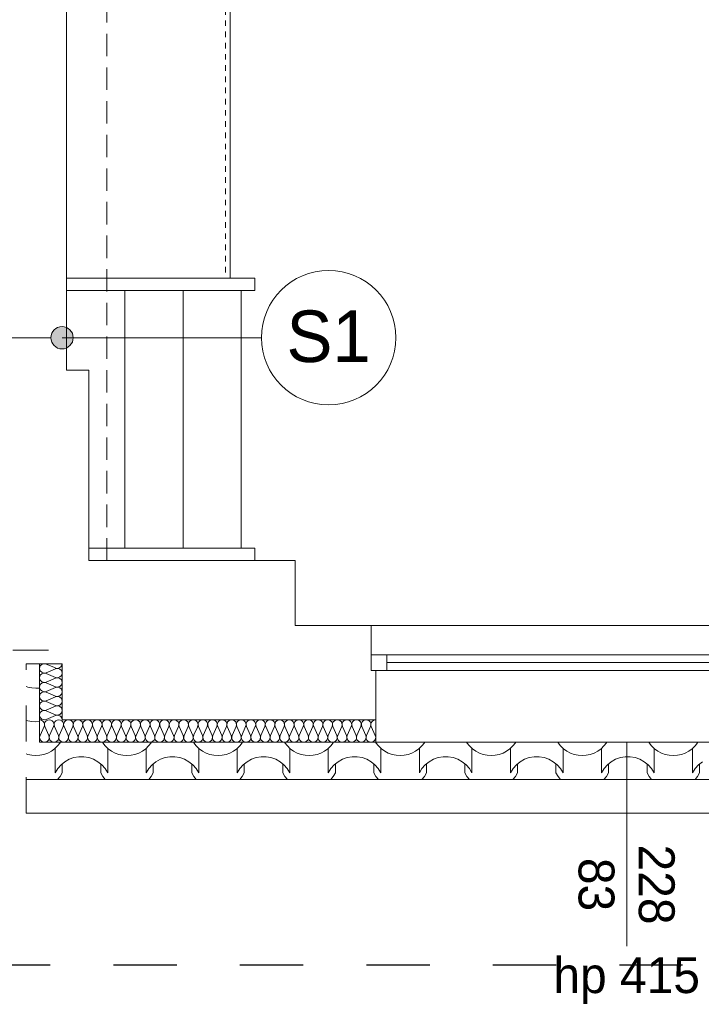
# Model space of a CAD drawing. Extents: x -528673 to -426178, y 23200 to 131944.
# Tile 35 of 87: x -487549 to -484507, y 57295 to 61688. Entities that reach past the tile are written whole.
import ezdxf

# ---------------------------------------------------------------- set-up
doc = ezdxf.new("R2010")
doc.units = 0
doc.header["$MEASUREMENT"] = 0
for name, pattern in [('Dashed', [564.444447, 282.222223, -282.222223]), ('Hidden Line', [50, 25, -25]), ('Krawędzie ukryte', [150, 100, -50]), ('Przerywana', [320, 160, -160])]:
    doc.linetypes.add(name, pattern=pattern)
for name, color, linetype in [('#PODKŁAD', 252, 'Continuous'), ('Arch opisy', 252, 'Continuous'), ('Inwent Izolacje', 252, 'Continuous')]:
    doc.layers.add(name, color=color, linetype=linetype)
for name, color, linetype, lineweight in [('Arch opisy_Nr_Pióra__1', 252, 'Continuous', 25), ('Arch opisy_Nr_Pióra__21', 252, 'Continuous', 9), ('arch wypelnienia_Nr_Pióra__2', 252, 'Continuous', 13), ('INWENT DACH_Nr_Pióra__21', 252, 'Continuous', 9), ('Inwent Izolacje_Nr_Pióra__2', 252, 'Continuous', 13), ('INWENT OPISY_Nr_Pióra__21', 252, 'Continuous', 9), ('INWENT. OKNA_Nr_Pióra__21', 252, 'Continuous', 9), ('INWENT. OKNA_Nr_Pióra__5', 252, 'Continuous', 13), ('INWENT.ŚCIANY_Nr_Pióra__1', 252, 'Continuous', 25), ('INWENT.ŚCIANY_Nr_Pióra__20', 252, 'Continuous', 60), ('INWENT.ŚCIANY_Nr_Pióra__21', 252, 'Continuous', 9), ('INWENT.ŚCIANY_Nr_Pióra__3', 252, 'Continuous', 13), ('Istniejące schody_Nr_Pióra__102', 252, 'Continuous', 9), ('Istniejące stropy_Nr_Pióra__5', 252, 'Continuous', 13)]:
    doc.layers.add(name, color=color, linetype=linetype, lineweight=lineweight)
doc.styles.add('GENERATED_STYLE_5', font='txt')

# ---------------------------------------------------------------- blocks, each defined once
blk = doc.blocks.new('*X30')
at = {"layer": 'arch wypelnienia_Nr_Pióra__2', "linetype": 'Continuous'}
for p, q in [((-487520.2, 58712.8), (-487512.7, 58710)), ((-487512.7, 58710), (-487494.9, 58706.3)), ((-487494.9, 58706.3), (-487476.8, 58705)), ((-487476.8, 58705), (-487460.2, 58706.2)), ((-487520.2, 58562.8), (-487512.7, 58560)), ((-487512.7, 58560), (-487494.9, 58556.3)), ((-487494.9, 58556.3), (-487476.8, 58555)), ((-487476.8, 58555), (-487460.2, 58556.2)), ((-487368.7, 58462), (-487367.2, 58464.5)), ((-487180, 58464.5), (-487178.5, 58462)), ((-486962.3, 58462), (-486960.8, 58464.5)), ((-486773.6, 58464.5), (-486772.1, 58462)), ((-486555.9, 58462), (-486554.4, 58464.5)), ((-486367.2, 58464.5), (-486365.7, 58462)), ((-486149.5, 58462), (-486148, 58464.5)), ((-485960.8, 58464.5), (-485959.3, 58462)), ((-485743.1, 58462), (-485741.6, 58464.5)), ((-485554.4, 58464.5), (-485552.9, 58462)), ((-485336.7, 58462), (-485335.2, 58464.5)), ((-485148, 58464.5), (-485146.5, 58462)), ((-484930.3, 58462), (-484928.8, 58464.5)), ((-484741.6, 58464.5), (-484740.1, 58462)), ((-484523.9, 58462), (-484522.4, 58464.5)), ((-487423.9, 58416.2), (-487407.8, 58424.7)), ((-487407.8, 58424.7), (-487393.1, 58435.3)), ((-487393.1, 58435.3), (-487380, 58447.8)), ((-487390.9, 58437.1), (-487390.9, 58350)), ((-487380, 58447.8), (-487368.7, 58462)), ((-487178.5, 58462), (-487167.2, 58447.8)), ((-487167.2, 58447.8), (-487154.1, 58435.3)), ((-487156.3, 58437.1), (-487156.3, 58350)), ((-487154.1, 58435.3), (-487139.4, 58424.7)), ((-487139.4, 58424.7), (-487123.3, 58416.2)), ((-487017.5, 58416.2), (-487001.4, 58424.7)), ((-487001.4, 58424.7), (-486986.7, 58435.3)), ((-486986.7, 58435.3), (-486973.6, 58447.8)), ((-486984.5, 58437.1), (-486984.5, 58350)), ((-486973.6, 58447.8), (-486962.3, 58462)), ((-486772.1, 58462), (-486760.8, 58447.8)), ((-486760.8, 58447.8), (-486747.7, 58435.3)), ((-486749.9, 58437.1), (-486749.9, 58350)), ((-486747.7, 58435.3), (-486733, 58424.7)), ((-486733, 58424.7), (-486716.9, 58416.2)), ((-486611.1, 58416.2), (-486595, 58424.7)), ((-486595, 58424.7), (-486580.3, 58435.3)), ((-486580.3, 58435.3), (-486567.2, 58447.8)), ((-486578.1, 58437.1), (-486578.1, 58350)), ((-486567.2, 58447.8), (-486555.9, 58462)), ((-486365.7, 58462), (-486354.4, 58447.8)), ((-486354.4, 58447.8), (-486341.3, 58435.3)), ((-486343.5, 58437.1), (-486343.5, 58350)), ((-486341.3, 58435.3), (-486326.6, 58424.7)), ((-486326.6, 58424.7), (-486310.5, 58416.2)), ((-486204.7, 58416.2), (-486188.6, 58424.7)), ((-486188.6, 58424.7), (-486173.9, 58435.3)), ((-486173.9, 58435.3), (-486160.8, 58447.8)), ((-486171.7, 58437.1), (-486171.7, 58350)), ((-486160.8, 58447.8), (-486149.5, 58462)), ((-485959.3, 58462), (-485948, 58447.8)), ((-485948, 58447.8), (-485934.9, 58435.3)), ((-485937.1, 58437.1), (-485937.1, 58350)), ((-485934.9, 58435.3), (-485920.2, 58424.7)), ((-485920.2, 58424.7), (-485904.1, 58416.2)), ((-485798.3, 58416.2), (-485782.2, 58424.7)), ((-485782.2, 58424.7), (-485767.5, 58435.3)), ((-485767.5, 58435.3), (-485754.4, 58447.8)), ((-485765.3, 58437.1), (-485765.3, 58350)), ((-485754.4, 58447.8), (-485743.1, 58462)), ((-485552.9, 58462), (-485541.6, 58447.8)), ((-485541.6, 58447.8), (-485528.5, 58435.3)), ((-485530.7, 58437.1), (-485530.7, 58350)), ((-485528.5, 58435.3), (-485513.8, 58424.7)), ((-485513.8, 58424.7), (-485497.7, 58416.2)), ((-485391.9, 58416.2), (-485375.8, 58424.7)), ((-485375.8, 58424.7), (-485361.1, 58435.3)), ((-485361.1, 58435.3), (-485348, 58447.8)), ((-485358.9, 58437.1), (-485358.9, 58350)), ((-485348, 58447.8), (-485336.7, 58462)), ((-485146.5, 58462), (-485135.2, 58447.8)), ((-485135.2, 58447.8), (-485122.1, 58435.3)), ((-485124.3, 58437.1), (-485124.3, 58350)), ((-485122.1, 58435.3), (-485107.4, 58424.7)), ((-485107.4, 58424.7), (-485091.3, 58416.2)), ((-484985.5, 58416.2), (-484969.4, 58424.7)), ((-484969.4, 58424.7), (-484954.7, 58435.3)), ((-484954.7, 58435.3), (-484941.6, 58447.8)), ((-484952.5, 58437.1), (-484952.5, 58350)), ((-484941.6, 58447.8), (-484930.3, 58462)), ((-484740.1, 58462), (-484728.8, 58447.8)), ((-484728.8, 58447.8), (-484715.7, 58435.3)), ((-484717.9, 58437.1), (-484717.9, 58350)), ((-484715.7, 58435.3), (-484701, 58424.7)), ((-484701, 58424.7), (-484684.9, 58416.2)), ((-484579.1, 58416.2), (-484563, 58424.7)), ((-484563, 58424.7), (-484548.3, 58435.3)), ((-484548.3, 58435.3), (-484535.2, 58447.8)), ((-484546.1, 58437.1), (-484546.1, 58350)), ((-484535.2, 58447.8), (-484523.9, 58462)), ((-487520.2, 58412.8), (-487512.7, 58410)), ((-487512.7, 58410), (-487494.9, 58406.3)), ((-487494.9, 58406.3), (-487476.8, 58405)), ((-487476.8, 58405), (-487458.7, 58406.3)), ((-487458.7, 58406.3), (-487440.9, 58410)), ((-487440.9, 58410), (-487423.9, 58416.2)), ((-487390.9, 58414.8), (-487390.9, 58327.7)), ((-487347.3, 58377.6), (-487364.6, 58363.5)), ((-487327.8, 58388.6), (-487347.3, 58377.6)), ((-487306.8, 58396), (-487327.8, 58388.6)), ((-487284.8, 58399.8), (-487306.8, 58396)), ((-487273.6, 58399.8), (-487284.8, 58399.8)), ((-487262.4, 58399.8), (-487273.6, 58399.8)), ((-487240.4, 58396), (-487262.4, 58399.8)), ((-487219.4, 58388.6), (-487240.4, 58396)), ((-487199.9, 58377.6), (-487219.4, 58388.6)), ((-487182.6, 58363.5), (-487199.9, 58377.6)), ((-487156.3, 58414.8), (-487156.3, 58327.7)), ((-487123.3, 58416.2), (-487106.3, 58410)), ((-487106.3, 58410), (-487088.5, 58406.3)), ((-487088.5, 58406.3), (-487070.4, 58405)), ((-487070.4, 58405), (-487052.3, 58406.3)), ((-487052.3, 58406.3), (-487034.5, 58410)), ((-487034.5, 58410), (-487017.5, 58416.2)), ((-486984.5, 58414.8), (-486984.5, 58327.7)), ((-486940.9, 58377.6), (-486958.2, 58363.5)), ((-486921.4, 58388.6), (-486940.9, 58377.6)), ((-486900.4, 58396), (-486921.4, 58388.6)), ((-486878.4, 58399.8), (-486900.4, 58396)), ((-486867.2, 58399.8), (-486878.4, 58399.8)), ((-486856, 58399.8), (-486867.2, 58399.8)), ((-486834, 58396), (-486856, 58399.8)), ((-486813, 58388.6), (-486834, 58396)), ((-486793.5, 58377.6), (-486813, 58388.6)), ((-486776.2, 58363.5), (-486793.5, 58377.6)), ((-486749.9, 58414.8), (-486749.9, 58327.7)), ((-486716.9, 58416.2), (-486699.9, 58410)), ((-486699.9, 58410), (-486682.1, 58406.3)), ((-486682.1, 58406.3), (-486664, 58405)), ((-486664, 58405), (-486645.9, 58406.3)), ((-486645.9, 58406.3), (-486628.1, 58410)), ((-486628.1, 58410), (-486611.1, 58416.2)), ((-486578.1, 58414.8), (-486578.1, 58327.7)), ((-486534.5, 58377.6), (-486551.8, 58363.5)), ((-486515, 58388.6), (-486534.5, 58377.6)), ((-486494, 58396), (-486515, 58388.6)), ((-486472, 58399.8), (-486494, 58396)), ((-486460.8, 58399.8), (-486472, 58399.8)), ((-486449.6, 58399.8), (-486460.8, 58399.8)), ((-486427.6, 58396), (-486449.6, 58399.8)), ((-486406.6, 58388.6), (-486427.6, 58396)), ((-486387.1, 58377.6), (-486406.6, 58388.6)), ((-486369.8, 58363.5), (-486387.1, 58377.6)), ((-486343.5, 58414.8), (-486343.5, 58327.7)), ((-486310.5, 58416.2), (-486293.5, 58410)), ((-486293.5, 58410), (-486275.7, 58406.3)), ((-486275.7, 58406.3), (-486257.6, 58405)), ((-486257.6, 58405), (-486239.5, 58406.3)), ((-486239.5, 58406.3), (-486221.7, 58410)), ((-486221.7, 58410), (-486204.7, 58416.2)), ((-486171.7, 58414.8), (-486171.7, 58327.7)), ((-486128.1, 58377.6), (-486145.4, 58363.5)), ((-486108.6, 58388.6), (-486128.1, 58377.6)), ((-486087.6, 58396), (-486108.6, 58388.6)), ((-486065.6, 58399.8), (-486087.6, 58396)), ((-486054.4, 58399.8), (-486065.6, 58399.8)), ((-486043.2, 58399.8), (-486054.4, 58399.8)), ((-486021.2, 58396), (-486043.2, 58399.8)), ((-486000.2, 58388.6), (-486021.2, 58396)), ((-485980.7, 58377.6), (-486000.2, 58388.6)), ((-485963.4, 58363.5), (-485980.7, 58377.6)), ((-485937.1, 58414.8), (-485937.1, 58327.7)), ((-485904.1, 58416.2), (-485887.1, 58410)), ((-485887.1, 58410), (-485869.3, 58406.3)), ((-485869.3, 58406.3), (-485851.2, 58405)), ((-485851.2, 58405), (-485833.1, 58406.3)), ((-485833.1, 58406.3), (-485815.3, 58410)), ((-485815.3, 58410), (-485798.3, 58416.2)), ((-485765.3, 58414.8), (-485765.3, 58327.7)), ((-485721.7, 58377.6), (-485739, 58363.5)), ((-485702.2, 58388.6), (-485721.7, 58377.6)), ((-485681.2, 58396), (-485702.2, 58388.6)), ((-485659.2, 58399.8), (-485681.2, 58396)), ((-485648, 58399.8), (-485659.2, 58399.8)), ((-485636.8, 58399.8), (-485648, 58399.8)), ((-485614.8, 58396), (-485636.8, 58399.8)), ((-485593.8, 58388.6), (-485614.8, 58396)), ((-485574.3, 58377.6), (-485593.8, 58388.6)), ((-485557, 58363.5), (-485574.3, 58377.6)), ((-485530.7, 58414.8), (-485530.7, 58327.7)), ((-485497.7, 58416.2), (-485480.7, 58410)), ((-485480.7, 58410), (-485462.9, 58406.3)), ((-485462.9, 58406.3), (-485444.8, 58405)), ((-485444.8, 58405), (-485426.7, 58406.3)), ((-485426.7, 58406.3), (-485408.9, 58410)), ((-485408.9, 58410), (-485391.9, 58416.2)), ((-485358.9, 58414.8), (-485358.9, 58327.7)), ((-485315.3, 58377.6), (-485332.6, 58363.5)), ((-485295.8, 58388.6), (-485315.3, 58377.6)), ((-485274.8, 58396), (-485295.8, 58388.6)), ((-485252.8, 58399.8), (-485274.8, 58396)), ((-485241.6, 58399.8), (-485252.8, 58399.8)), ((-485230.4, 58399.8), (-485241.6, 58399.8)), ((-485208.4, 58396), (-485230.4, 58399.8)), ((-485187.4, 58388.6), (-485208.4, 58396)), ((-485167.9, 58377.6), (-485187.4, 58388.6)), ((-485150.6, 58363.5), (-485167.9, 58377.6)), ((-485124.3, 58414.8), (-485124.3, 58327.7)), ((-485091.3, 58416.2), (-485074.3, 58410)), ((-485074.3, 58410), (-485056.5, 58406.3)), ((-485056.5, 58406.3), (-485038.4, 58405)), ((-485038.4, 58405), (-485020.3, 58406.3)), ((-485020.3, 58406.3), (-485002.5, 58410)), ((-485002.5, 58410), (-484985.5, 58416.2)), ((-484952.5, 58414.8), (-484952.5, 58327.7)), ((-484908.9, 58377.6), (-484926.2, 58363.5)), ((-484889.4, 58388.6), (-484908.9, 58377.6)), ((-484868.4, 58396), (-484889.4, 58388.6)), ((-484846.4, 58399.8), (-484868.4, 58396)), ((-484835.2, 58399.8), (-484846.4, 58399.8)), ((-484824, 58399.8), (-484835.2, 58399.8)), ((-484802, 58396), (-484824, 58399.8)), ((-484781, 58388.6), (-484802, 58396)), ((-484761.5, 58377.6), (-484781, 58388.6)), ((-484744.2, 58363.5), (-484761.5, 58377.6)), ((-484717.9, 58414.8), (-484717.9, 58327.7)), ((-484684.9, 58416.2), (-484667.9, 58410)), ((-484667.9, 58410), (-484650.1, 58406.3)), ((-484650.1, 58406.3), (-484632, 58405)), ((-484632, 58405), (-484613.9, 58406.3)), ((-484613.9, 58406.3), (-484596.1, 58410)), ((-484596.1, 58410), (-484579.1, 58416.2)), ((-484546.1, 58414.8), (-484546.1, 58327.7)), ((-484502.5, 58377.6), (-484519.8, 58363.5)), ((-487379.3, 58346.7), (-487390.9, 58327.7)), ((-487364.6, 58363.5), (-487379.3, 58346.7)), ((-487359.5, 58367.7), (-487359.5, 58327.7)), ((-487187.7, 58367.7), (-487187.7, 58327.7)), ((-487167.9, 58346.7), (-487182.6, 58363.5)), ((-487156.3, 58327.7), (-487167.9, 58346.7)), ((-486972.9, 58346.7), (-486984.5, 58327.7)), ((-486958.2, 58363.5), (-486972.9, 58346.7)), ((-486953.1, 58367.7), (-486953.1, 58327.7)), ((-486781.3, 58367.7), (-486781.3, 58327.7)), ((-486761.5, 58346.7), (-486776.2, 58363.5)), ((-486749.9, 58327.7), (-486761.5, 58346.7)), ((-486566.5, 58346.7), (-486578.1, 58327.7)), ((-486551.8, 58363.5), (-486566.5, 58346.7)), ((-486546.7, 58367.7), (-486546.7, 58327.7)), ((-486374.9, 58367.7), (-486374.9, 58327.7)), ((-486355.1, 58346.7), (-486369.8, 58363.5)), ((-486343.5, 58327.7), (-486355.1, 58346.7)), ((-486160.1, 58346.7), (-486171.7, 58327.7)), ((-486145.4, 58363.5), (-486160.1, 58346.7)), ((-486140.3, 58367.7), (-486140.3, 58327.7)), ((-485968.5, 58367.7), (-485968.5, 58327.7)), ((-485948.7, 58346.7), (-485963.4, 58363.5)), ((-485937.1, 58327.7), (-485948.7, 58346.7)), ((-485753.7, 58346.7), (-485765.3, 58327.7)), ((-485739, 58363.5), (-485753.7, 58346.7)), ((-485733.9, 58367.7), (-485733.9, 58327.7)), ((-485562.1, 58367.7), (-485562.1, 58327.7)), ((-485542.3, 58346.7), (-485557, 58363.5)), ((-485530.7, 58327.7), (-485542.3, 58346.7)), ((-485347.3, 58346.7), (-485358.9, 58327.7)), ((-485332.6, 58363.5), (-485347.3, 58346.7)), ((-485327.5, 58367.7), (-485327.5, 58327.7)), ((-485155.7, 58367.7), (-485155.7, 58327.7)), ((-485135.9, 58346.7), (-485150.6, 58363.5)), ((-485124.3, 58327.7), (-485135.9, 58346.7)), ((-484940.9, 58346.7), (-484952.5, 58327.7)), ((-484926.2, 58363.5), (-484940.9, 58346.7)), ((-484921.1, 58367.7), (-484921.1, 58327.7)), ((-484749.3, 58367.7), (-484749.3, 58327.7)), ((-484729.5, 58346.7), (-484744.2, 58363.5)), ((-484717.9, 58327.7), (-484729.5, 58346.7)), ((-484534.5, 58346.7), (-484546.1, 58327.7)), ((-484519.8, 58363.5), (-484534.5, 58346.7)), ((-484514.7, 58367.7), (-484514.7, 58327.7)), ((-487379.8, 58297.9), (-487368.7, 58312)), ((-487368.7, 58312), (-487359.5, 58327.7)), ((-487187.7, 58327.7), (-487178.5, 58312)), ((-487178.5, 58312), (-487167.4, 58297.9)), ((-486973.4, 58297.9), (-486962.3, 58312)), ((-486962.3, 58312), (-486953.1, 58327.7)), ((-486781.3, 58327.7), (-486772.1, 58312)), ((-486772.1, 58312), (-486761, 58297.9)), ((-486567, 58297.9), (-486555.9, 58312)), ((-486555.9, 58312), (-486546.7, 58327.7)), ((-486374.9, 58327.7), (-486365.7, 58312)), ((-486365.7, 58312), (-486354.6, 58297.9)), ((-486160.6, 58297.9), (-486149.5, 58312)), ((-486149.5, 58312), (-486140.3, 58327.7)), ((-485968.5, 58327.7), (-485959.3, 58312)), ((-485959.3, 58312), (-485948.2, 58297.9)), ((-485754.2, 58297.9), (-485743.1, 58312)), ((-485743.1, 58312), (-485733.9, 58327.7)), ((-485562.1, 58327.7), (-485552.9, 58312)), ((-485552.9, 58312), (-485541.8, 58297.9)), ((-485347.8, 58297.9), (-485336.7, 58312)), ((-485336.7, 58312), (-485327.5, 58327.7)), ((-485155.7, 58327.7), (-485146.5, 58312)), ((-485146.5, 58312), (-485135.4, 58297.9)), ((-484941.4, 58297.9), (-484930.3, 58312)), ((-484930.3, 58312), (-484921.1, 58327.7)), ((-484749.3, 58327.7), (-484740.1, 58312)), ((-484740.1, 58312), (-484729, 58297.9)), ((-484535, 58297.9), (-484523.9, 58312)), ((-484523.9, 58312), (-484514.7, 58327.7))]:
    blk.add_line(p, q, dxfattribs=at)
blk = doc.blocks.new('Wypełnienie_15')
at = {"layer": 'arch wypelnienia_Nr_Pióra__2', "linetype": 'Dashed'}
blk.add_blockref('*X30', (0, 0), dxfattribs=at)
blk = doc.blocks.new('Izolacja cieplna 14_199', base_point=(-485960.2, 58564.5))
at = {"layer": 'Inwent Izolacje_Nr_Pióra__2', "linetype": 'Continuous'}
for p, q in [((-487440.6, 58534.7), (-487458.4, 58494.3)), ((-487419.1, 58494.3), (-487437, 58534.7)), ((-487397.7, 58534.7), (-487415.5, 58494.3)), ((-487376.3, 58494.3), (-487394.1, 58534.7)), ((-487354.8, 58534.7), (-487372.7, 58494.3)), ((-487333.4, 58494.3), (-487351.2, 58534.7)), ((-487312, 58534.7), (-487329.8, 58494.3)), ((-487290.6, 58494.3), (-487308.4, 58534.7)), ((-487269.1, 58534.7), (-487287, 58494.3)), ((-487247.7, 58494.3), (-487265.5, 58534.7)), ((-487226.3, 58534.7), (-487244.1, 58494.3)), ((-487204.8, 58494.3), (-487222.7, 58534.7)), ((-487183.4, 58534.7), (-487201.2, 58494.3)), ((-487162, 58494.3), (-487179.8, 58534.7)), ((-487140.6, 58534.7), (-487158.4, 58494.3)), ((-487119.1, 58494.3), (-487137, 58534.7)), ((-487097.7, 58534.7), (-487115.5, 58494.3)), ((-487076.3, 58494.3), (-487094.1, 58534.7)), ((-487054.8, 58534.7), (-487072.7, 58494.3)), ((-487033.4, 58494.3), (-487051.2, 58534.7)), ((-487012, 58534.7), (-487029.8, 58494.3)), ((-486990.6, 58494.3), (-487008.4, 58534.7)), ((-486969.1, 58534.7), (-486987, 58494.3)), ((-486947.7, 58494.3), (-486965.5, 58534.7)), ((-486926.3, 58534.7), (-486944.1, 58494.3)), ((-486904.8, 58494.3), (-486922.7, 58534.7)), ((-486883.4, 58534.7), (-486901.2, 58494.3)), ((-486862, 58494.3), (-486879.8, 58534.7)), ((-486840.6, 58534.7), (-486858.4, 58494.3)), ((-486819.1, 58494.3), (-486837, 58534.7)), ((-486797.7, 58534.7), (-486815.5, 58494.3)), ((-486776.3, 58494.3), (-486794.1, 58534.7)), ((-486754.8, 58534.7), (-486772.7, 58494.3)), ((-486733.4, 58494.3), (-486751.2, 58534.7)), ((-486712, 58534.7), (-486729.8, 58494.3)), ((-486690.6, 58494.3), (-486708.4, 58534.7)), ((-486669.1, 58534.7), (-486687, 58494.3)), ((-486647.7, 58494.3), (-486665.5, 58534.7)), ((-486626.3, 58534.7), (-486644.1, 58494.3)), ((-486604.8, 58494.3), (-486622.7, 58534.7)), ((-486583.4, 58534.7), (-486601.2, 58494.3)), ((-486562, 58494.3), (-486579.8, 58534.7)), ((-486540.6, 58534.7), (-486558.4, 58494.3)), ((-486519.1, 58494.3), (-486537, 58534.7)), ((-486497.7, 58534.7), (-486515.5, 58494.3)), ((-486476.3, 58494.3), (-486494.1, 58534.7)), ((-486454.8, 58534.7), (-486472.7, 58494.3)), ((-486433.4, 58494.3), (-486451.2, 58534.7)), ((-486412, 58534.7), (-486429.8, 58494.3)), ((-486390.6, 58494.3), (-486408.4, 58534.7)), ((-486369.1, 58534.7), (-486387, 58494.3)), ((-486347.7, 58494.3), (-486365.5, 58534.7)), ((-486326.3, 58534.7), (-486344.1, 58494.3)), ((-486304.8, 58494.3), (-486322.7, 58534.7)), ((-486283.4, 58534.7), (-486301.2, 58494.3)), ((-486262, 58494.3), (-486279.8, 58534.7)), ((-486240.6, 58534.7), (-486258.4, 58494.3)), ((-486219.1, 58494.3), (-486237, 58534.7)), ((-486197.7, 58534.7), (-486215.5, 58494.3)), ((-486176.3, 58494.3), (-486194.1, 58534.7)), ((-486154.8, 58534.7), (-486172.7, 58494.3)), ((-486133.4, 58494.3), (-486151.2, 58534.7)), ((-486112, 58534.7), (-486129.8, 58494.3)), ((-486090.6, 58494.3), (-486108.4, 58534.7)), ((-486069.1, 58534.7), (-486087, 58494.3)), ((-486047.7, 58494.3), (-486065.5, 58534.7)), ((-486026.3, 58534.7), (-486044.1, 58494.3)), ((-486004.8, 58494.3), (-486022.7, 58534.7)), ((-485983.4, 58534.7), (-486001.2, 58494.3)), ((-485962, 58494.3), (-485979.8, 58534.7))]:
    blk.add_line(p, q, dxfattribs=at)
for centre, start_param, end_param in [((-487460.2, 58543.3), 2.7288, 4.712389), ((-487417.3, 58543.3), 2.7288, 6.695979), ((-487374.5, 58543.3), 2.7288, 6.695979), ((-487331.6, 58543.3), 2.7288, 6.695979), ((-487288.8, 58543.3), 2.7288, 6.695979), ((-487245.9, 58543.3), 2.7288, 6.695979), ((-487203, 58543.3), 2.7288, 6.695979), ((-487160.2, 58543.3), 2.7288, 6.695979), ((-487117.3, 58543.3), 2.7288, 6.695979), ((-487074.5, 58543.3), 2.7288, 6.695979), ((-487031.6, 58543.3), 2.7288, 6.695979), ((-486988.8, 58543.3), 2.7288, 6.695979), ((-486945.9, 58543.3), 2.7288, 6.695979), ((-486903, 58543.3), 2.7288, 6.695979), ((-486860.2, 58543.3), 2.7288, 6.695979), ((-486817.3, 58543.3), 2.7288, 6.695979), ((-486774.5, 58543.3), 2.7288, 6.695979), ((-486731.6, 58543.3), 2.7288, 6.695979), ((-486688.8, 58543.3), 2.7288, 6.695979), ((-486645.9, 58543.3), 2.7288, 6.695979), ((-486603, 58543.3), 2.7288, 6.695979), ((-486560.2, 58543.3), 2.7288, 6.695979), ((-486517.3, 58543.3), 2.7288, 6.695979), ((-486474.5, 58543.3), 2.7288, 6.695979), ((-486431.6, 58543.3), 2.7288, 6.695979), ((-486388.8, 58543.3), 2.7288, 6.695979), ((-486345.9, 58543.3), 2.7288, 6.695979), ((-486303, 58543.3), 2.7288, 6.695979), ((-486260.2, 58543.3), 2.7288, 6.695979), ((-486217.3, 58543.3), 2.7288, 6.695979), ((-486174.5, 58543.3), 2.7288, 6.695979), ((-486131.6, 58543.3), 2.7288, 6.695979), ((-486088.8, 58543.3), 2.7288, 6.695979), ((-486045.9, 58543.3), 2.7288, 6.695979), ((-486003, 58543.3), 2.7288, 6.695979), ((-485960.2, 58543.3), 4.712389, 6.695979), ((-487438.8, 58485.8), 5.870392, 9.837571), ((-487395.9, 58485.8), 5.870392, 9.837571), ((-487353, 58485.8), 5.870392, 9.837571), ((-487310.2, 58485.8), 5.870392, 9.837571), ((-487267.3, 58485.8), 5.870392, 9.837571), ((-487224.5, 58485.8), 5.870392, 9.837571), ((-487181.6, 58485.8), 5.870392, 9.837571), ((-487138.8, 58485.8), 5.870392, 9.837571), ((-487095.9, 58485.8), 5.870392, 9.837571), ((-487053, 58485.8), 5.870392, 9.837571), ((-487010.2, 58485.8), 5.870392, 9.837571), ((-486967.3, 58485.8), 5.870392, 9.837571), ((-486924.5, 58485.8), 5.870392, 9.837571), ((-486881.6, 58485.8), 5.870392, 9.837571), ((-486838.8, 58485.8), 5.870392, 9.837571), ((-486795.9, 58485.8), 5.870392, 9.837571), ((-486753, 58485.8), 5.870392, 9.837571), ((-486710.2, 58485.8), 5.870392, 9.837571), ((-486667.3, 58485.8), 5.870392, 9.837571), ((-486624.5, 58485.8), 5.870392, 9.837571), ((-486581.6, 58485.8), 5.870392, 9.837571), ((-486538.8, 58485.8), 5.870392, 9.837571), ((-486495.9, 58485.8), 5.870392, 9.837571), ((-486453, 58485.8), 5.870392, 9.837571), ((-486410.2, 58485.8), 5.870392, 9.837571), ((-486367.3, 58485.8), 5.870392, 9.837571), ((-486324.5, 58485.8), 5.870392, 9.837571), ((-486281.6, 58485.8), 5.870392, 9.837571), ((-486238.8, 58485.8), 5.870392, 9.837571), ((-486195.9, 58485.8), 5.870392, 9.837571), ((-486153, 58485.8), 5.870392, 9.837571), ((-486110.2, 58485.8), 5.870392, 9.837571), ((-486067.3, 58485.8), 5.870392, 9.837571), ((-486024.5, 58485.8), 5.870392, 9.837571), ((-485981.6, 58485.8), 5.870392, 9.837571)]:
    blk.add_ellipse(centre, major_axis=(-21.4, 0), ratio=0.992498, start_param=start_param, end_param=end_param, dxfattribs=at)
blk = doc.blocks.new('Izolacja cieplna 14_200', base_point=(-487360.2, 58564.5))
at = {"layer": 'Inwent Izolacje_Nr_Pióra__2', "linetype": 'Continuous'}
for p, q in [((-487390, 58795.5), (-487430.4, 58812.8)), ((-487430.4, 58774.6), (-487390, 58792)), ((-487390, 58753.8), (-487430.4, 58771.1)), ((-487430.4, 58733), (-487390, 58750.3)), ((-487390, 58712.1), (-487430.4, 58729.5)), ((-487430.4, 58691.3), (-487390, 58708.6)), ((-487390, 58670.5), (-487430.4, 58687.8)), ((-487430.4, 58649.6), (-487390, 58667)), ((-487390, 58628.8), (-487430.4, 58646.1)), ((-487430.4, 58608), (-487390, 58625.3)), ((-487390, 58587.1), (-487430.4, 58604.5)), ((-487430.4, 58566.3), (-487390, 58583.6))]:
    blk.add_line(p, q, dxfattribs=at)
for centre, start_param, end_param in [((-487438.9, 58793.7), 4.299595, 8.266775), ((-487438.9, 58752), 4.299595, 8.266775), ((-487381.5, 58814.5), 1.158004, 3.141593), ((-487381.5, 58772.9), 1.158004, 5.125183), ((-487438.9, 58710.4), 4.299595, 8.266775), ((-487381.5, 58731.2), 1.158004, 5.125183), ((-487438.9, 58668.7), 4.299595, 8.266775), ((-487381.5, 58689.5), 1.158004, 5.125183), ((-487438.9, 58627), 4.299595, 8.266775), ((-487381.5, 58647.9), 1.158004, 5.125183), ((-487438.9, 58585.4), 4.299595, 8.266775), ((-487381.5, 58606.2), 1.158004, 5.125183), ((-487381.5, 58564.5), 3.141593, 5.125182)]:
    blk.add_ellipse(centre, major_axis=(-21.3, 0), ratio=0.979571, start_param=start_param, end_param=end_param, dxfattribs=at)
blk = doc.blocks.new('Linia_165', base_point=(-487820.2, 60269))
at = {"layer": 'Arch opisy_Nr_Pióra__21', "linetype": 'Continuous'}
for points in [[(-487770.2, 60269), (-487774, 60288.1), (-487784.8, 60304.3), (-487801.1, 60315.2), (-487820.2, 60319), (-487839.3, 60315.2), (-487855.5, 60304.3), (-487866.4, 60288.1), (-487870.2, 60269), (-487866.4, 60249.8), (-487855.5, 60233.6), (-487839.3, 60222.8), (-487820.2, 60219), (-487801.1, 60222.8), (-487784.8, 60233.6), (-487774, 60249.8)], [(-487310.2, 60269), (-487314, 60288.1), (-487324.8, 60304.3), (-487341.1, 60315.2), (-487360.2, 60319), (-487379.3, 60315.2), (-487395.5, 60304.3), (-487406.4, 60288.1), (-487410.2, 60269), (-487406.4, 60249.8), (-487395.5, 60233.6), (-487379.3, 60222.8), (-487360.2, 60219), (-487341.1, 60222.8), (-487324.8, 60233.6), (-487314, 60249.8)]]:
    blk.add_hatch(color=256, dxfattribs=at).paths.add_polyline_path(points, flags=0)
blk.add_line((-487770.2, 60269), (-487410.2, 60269), dxfattribs=at)
for centre in [(-487820.2, 60269), (-487360.2, 60269)]:
    blk.add_circle(centre, 50, dxfattribs=at)
blk = doc.blocks.new('Linia_166', base_point=(-487360.2, 60269))
at = {"layer": 'Arch opisy_Nr_Pióra__21', "linetype": 'Continuous'}
blk.add_line((-487360.2, 60269), (-486470.4, 60269), dxfattribs=at)
blk.add_circle((-486170.4, 60269), 300, dxfattribs=at)
blk = doc.blocks.new('PIĘTRO')
at = {"layer": 'INWENT DACH_Nr_Pióra__21', "color": 252, "linetype": 'Continuous', "lineweight": 15}
for p, q in [((-487520.2, 58297.9), (-474160.2, 58297.9)), ((-474160.2, 58147.9), (-487520.2, 58147.9))]:
    blk.add_line(p, q, dxfattribs=at)
at = {"layer": 'INWENT OPISY_Nr_Pióra__21', "color": 252, "linetype": 'Przerywana', "lineweight": 15}
for p, q in [((-487580.2, 58874.5), (-487315.6, 58874.5)), ((-487520.2, 58147.9), (-487520.2, 58814.5)), ((-487520.2, 58814.5), (-487315.6, 58814.5))]:
    blk.add_line(p, q, dxfattribs=at)
at = {"layer": 'INWENT. OKNA_Nr_Pióra__5', "color": 252, "linetype": 'Continuous', "lineweight": 15}
for p, q in [((-485980.2, 58854.5), (-485980.2, 58784.5)), ((-485980.2, 58854.5), (-483700.2, 58854.5)), ((-485910.2, 58854.5), (-485910.2, 58784.5)), ((-485910.2, 58819.5), (-483770.2, 58819.5)), ((-485980.2, 58784.5), (-483700.2, 58784.5)), ((-484840.2, 58464.5), (-484840.2, 57554.5))]:
    blk.add_line(p, q, dxfattribs=at)
at = {"layer": 'INWENT.ŚCIANY_Nr_Pióra__1', "color": 252, "linetype": 'Continuous', "lineweight": 15}
for p, q in [((-487340.2, 60124.5), (-487340.2, 66894.5)), ((-487240.2, 60124.5), (-487340.2, 60124.5)), ((-487240.2, 59274.5), (-487240.2, 60124.5)), ((-486320.2, 59274.5), (-487240.2, 59274.5)), ((-486320.2, 58984.5), (-486320.2, 59274.5)), ((-485980.2, 58984.5), (-486320.2, 58984.5)), ((-485980.2, 58984.5), (-485980.2, 58784.5)), ((-487360.2, 58564.5), (-487360.2, 58814.5)), ((-485980.2, 58784.5), (-485960.2, 58784.5)), ((-485960.2, 58784.5), (-485960.2, 58564.5)), ((-487360.2, 58564.5), (-485960.2, 58564.5))]:
    blk.add_line(p, q, dxfattribs=at)
at = {"layer": 'INWENT.ŚCIANY_Nr_Pióra__20', "color": 252, "linetype": 'Dashed', "lineweight": 30}
blk.add_line((-493903.7, 57470.7), (-469728.7, 57470.7), dxfattribs=at)
at = {"layer": 'INWENT.ŚCIANY_Nr_Pióra__21', "color": 252, "linetype": 'Continuous', "lineweight": 15}
for p, q in [((-485980.2, 58984.5), (-483700.2, 58984.5)), ((-485960.2, 58464.5), (-483720.2, 58464.5))]:
    blk.add_line(p, q, dxfattribs=at)
at = {"layer": 'INWENT.ŚCIANY_Nr_Pióra__3', "color": 252, "linetype": 'Continuous', "lineweight": 15}
for p, q in [((-487460.2, 58464.5), (-487460.2, 58814.5)), ((-485960.2, 58564.5), (-485960.2, 58464.5)), ((-485960.2, 58464.5), (-487460.2, 58464.5))]:
    blk.add_line(p, q, dxfattribs=at)
at = {"layer": 'Istniejące schody_Nr_Pióra__102', "color": 252, "linetype": 'Hidden Line', "lineweight": 15}
blk.add_line((-486630.2, 66484.5), (-486630.2, 60534.5), dxfattribs=at)
at = {"layer": 'Istniejące schody_Nr_Pióra__102', "color": 252, "linetype": 'Continuous', "lineweight": 15}
for p, q in [((-486610.2, 66484.5), (-486610.2, 60534.5)), ((-486500.2, 60534.5), (-487340.2, 60534.5)), ((-486500.2, 60534.5), (-486500.2, 60479.5)), ((-486500.2, 60479.5), (-487340.2, 60479.5)), ((-487080.2, 60479.5), (-487080.2, 59329.5)), ((-486820.2, 60479.5), (-486820.2, 59329.5)), ((-486560.2, 60479.5), (-486560.2, 59329.5)), ((-486500.2, 59329.5), (-487240.2, 59329.5)), ((-486500.2, 59329.5), (-486500.2, 59274.5))]:
    blk.add_line(p, q, dxfattribs=at)
at = {"layer": 'Istniejące stropy_Nr_Pióra__5', "color": 252, "linetype": 'Krawędzie ukryte', "lineweight": 15}
blk.add_line((-487160.2, 59274.5), (-487160.2, 67744.5), dxfattribs=at)
at = {"layer": 'Arch opisy', "color": 252, "linetype": 'Continuous', "lineweight": 15}
for name, p in [('Linia_166', (-487360.2, 60269)), ('Linia_165', (-487820.2, 60269))]:
    blk.add_blockref(name, p, dxfattribs=at)
at = {"layer": 'arch wypelnienia_Nr_Pióra__2', "color": 252, "linetype": 'Dashed', "lineweight": 15}
blk.add_blockref('Wypełnienie_15', (0, 0), dxfattribs=at)
at = {"layer": 'Inwent Izolacje', "color": 252, "linetype": 'Continuous', "lineweight": 15}
for name, p in [('Izolacja cieplna 14_200', (-487360.2, 58564.5)), ('Izolacja cieplna 14_199', (-485960.2, 58564.5))]:
    blk.add_blockref(name, p, dxfattribs=at)
at = {"layer": 'Arch opisy_Nr_Pióra__1', "color": 252, "linetype": 'Continuous', "lineweight": 15, "insert": (-486170.4, 60390.4), "char_height": 230, "attachment_point": 2, "style": 'GENERATED_STYLE_5'}
blk.add_mtext('{S1}', dxfattribs=at)
at = {"layer": 'INWENT. OKNA_Nr_Pióra__21', "color": 252, "linetype": 'Continuous', "lineweight": 15, "insert": (-484626, 57829.5), "char_height": 160, "width": 709.227, "attachment_point": 2, "rotation": 270, "line_spacing_factor": 1.008016, "style": 'GENERATED_STYLE_5'}
blk.add_mtext('{228\\P83}', dxfattribs=at)
at = {"layer": 'INWENT. OKNA_Nr_Pióra__21', "color": 252, "linetype": 'Continuous', "lineweight": 15, "insert": (-484840.2, 57505.2), "char_height": 160, "attachment_point": 2, "style": 'GENERATED_STYLE_5'}
blk.add_mtext('{hp 415}', dxfattribs=at)

msp = doc.modelspace()

# ---------------------------------------------------------------- block references
at = {"layer": '#PODKŁAD'}
msp.add_blockref('PIĘTRO', (0, 0), dxfattribs=at)

doc.saveas('drawing.dxf')
